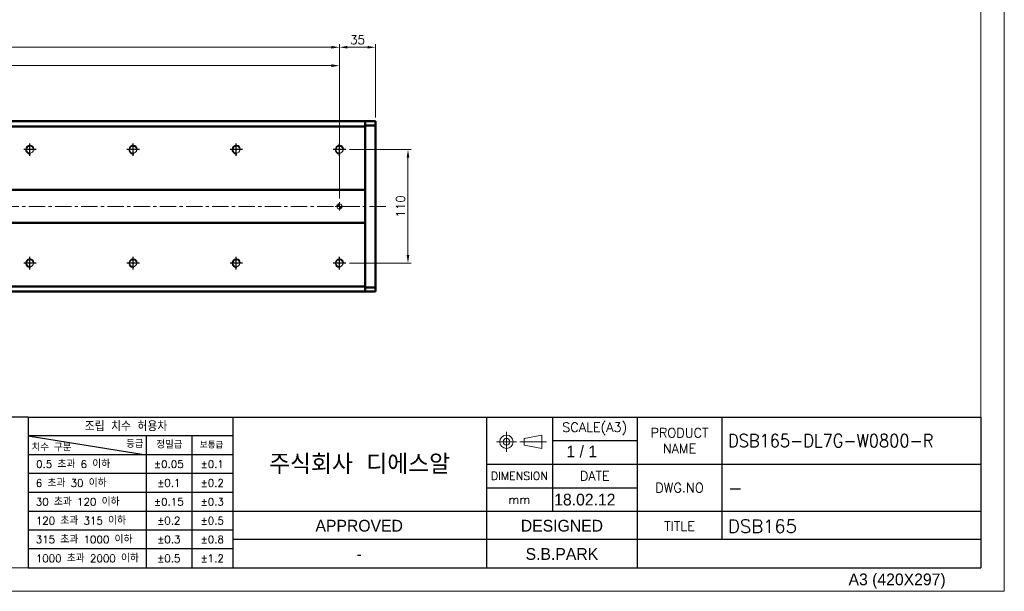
# Model space of a CAD drawing. Header units: millimetres. Extents: x 46891 to 50463, y 6223 to 9884.
# Tile 5 of 7: x 49509 to 50463, y 8529 to 9083. Entities that reach past the tile are written whole.
import ezdxf
from ezdxf.enums import TextEntityAlignment as Align

# ---------------------------------------------------------------- set-up
doc = ezdxf.new("R2010")
doc.units = ezdxf.units.MM
doc.header["$LTSCALE"] = 0.5
doc.linetypes.add('CENTER', pattern=[50.8, 31.75, -6.35, 6.35, -6.35])
doc.layers.get('0').update_dxf_attribs({"lineweight": 20})
doc.layers.add('1', color=1, linetype='CENTER', lineweight=13)
doc.layers.add('외형선(ISO)', color=7, linetype='Continuous', lineweight=50)
for name, color, linetype in [('3', 3, 'Continuous'), ('C', 1, 'CENTER'), ('DIM', 4, 'Continuous')]:
    doc.layers.add(name, color=color, linetype=linetype)
doc.styles.add('ACISOGDT', font='amgdt.shx')
doc.styles.add('DSR TEXT', font='romans.shx', dxfattribs={"bigfont": 'whgtxt.shx'})
doc.styles.get("Standard").update_dxf_attribs({"font": 'romans.shx', "bigfont": 'whgtxt.shx'})
doc.dimstyles.new('DSR', dxfattribs={"dimscale": 2, "dimtxt": 3, "dimasz": 3, "dimexe": 0.5, "dimexo": 0.5, "dimgap": 0.5, "dimtad": 1, "dimdsep": 46, "dimtxsty": 'Standard', "dimcen": 2.5, "dimclrd": 4, "dimclre": 4, "dimclrt": 2, "dimadec": 0, "dimazin": 2, "dimtfac": 1, "dimtmove": 0, "dimatfit": 3, "dimfxl": 0, "dimlwd": -1, "dimlwe": -1, "dimarcsym": 0})

# ---------------------------------------------------------------- blocks, each defined once
blk = doc.blocks.new('A$C13F00394')
for p, q in [((109.11, 28.14), (105.34, 27.43)), ((105.34, 27.43), (105.34, 26.01)), ((109.11, 25.3), (109.11, 28.14)), ((105.34, 26.01), (109.11, 25.3))]:
    blk.add_line(p, q)
for radius in [1.42, 0.71]:
    blk.add_circle((101.56, 26.76), radius)
at = {"layer": '1'}
for p, q in [((101.56, 28.89), (101.56, 24.63)), ((103.69, 26.76), (99.44, 26.76)), ((104.41, 26.76), (110.04, 26.76))]:
    blk.add_line(p, q, dxfattribs=at)
at = {"layer": '3'}
for p, q in [((0, 32), (-207.68, 32)), ((0, 32), (202.32, 32)), ((0, 32), (0, 0)), ((43.43, 32), (43.43, 0)), ((97.32, 32), (97.32, 12)), ((111.32, 32), (111.32, 12)), ((129.32, 32), (129.32, 0)), ((147.32, 32), (147.32, 6)), ((202.32, 32), (202.32, 0)), ((0, 28), (25, 24)), ((43.43, 28), (0, 28)), ((25, 28), (25, 0)), ((34.7, 28), (34.7, 0)), ((111.32, 27), (129.32, 27)), ((43.43, 24), (0, 24)), ((97.32, 22), (202.32, 22)), ((43.43, 20), (0, 20)), ((97.32, 17), (129.32, 17)), ((43.43, 16), (0, 16)), ((0, 12), (129.32, 12)), ((97.32, 12), (97.32, 0)), ((129.32, 12), (202.32, 12)), ((43.43, 8), (0, 8)), ((97.32, 6), (43.43, 6)), ((129.32, 6), (97.32, 6)), ((202.32, 6), (129.32, 6)), ((43.43, 4), (0, 4)), ((0, 0), (202.32, 0))]:
    blk.add_line(p, q, dxfattribs=at)
at = {"color": 0, "style": 'DSR TEXT'}
for s, height, p in [('조립 치수 허용차', 2, (11.97, 29.02)), ('치수 구분', 1.5, (0.69, 24.78)), ('등급', 1.5, (20.77, 25.52)), ('정밀급', 1.5, (27.18, 25.37)), ('보통급', 1.3, (36.41, 25.38)), (' 0.5 초과 6 이하', 1.6, (0.56, 21.19)), (' 6 초과 30 이하', 1.6, (0.49, 17.19)), (' 30 초과 120 이하', 1.6, (0.49, 13.19)), (' 120 초과 315 이하', 1.6, (0.49, 9.19)), (' 315 초과 1000 이하', 1.6, (0.49, 5.19)), (' 1000 초과 2000 이하', 1.6, (0.49, 1.19))]:
    blk.add_text(s, height=height, dxfattribs=at).set_placement(p)
at = {"color": 7, "style": 'ACISOGDT'}
for s, p in [('APPROVED', (70.28, 8.93)), ('DESIGNED', (113.35, 8.93))]:
    blk.add_text(s, height=2.5, dxfattribs=at).set_placement(p, align=Align.MIDDLE_CENTER)
at = {"color": 7, "attachment_point": 5, "style": 'DSR TEXT'}
for s, insert, char_height in [('SCALE(A3)', (120.32, 29.5), 2), ('PRODUCT\\PNAME', (138.32, 27), 2), ('주식회사 디에스알', (70.37, 22), 4.2), ('DIMENSION', (104.32, 19.5), 1.7), ('DATE', (120.32, 19.5), 2), ('DWG.NO', (138.32, 17), 2), ('mm', (104.32, 14.5), 1.8), ('TITLE', (138.32, 8.83), 2)]:
    blk.add_mtext(s, dxfattribs=dict(at, insert=insert, char_height=char_height))
at = {"color": 0, "char_height": 1.6, "attachment_point": 5, "style": 'DSR TEXT'}
for s, insert in [('%%P0.05', (29.85, 22)), ('%%P0.1', (39.07, 22)), ('%%P0.1', (29.85, 18)), ('%%P0.2', (39.07, 18)), ('%%P0.15', (29.85, 14)), ('%%P0.3', (39.07, 14)), ('%%P0.2', (29.85, 10)), ('%%P0.5', (39.07, 10)), ('%%P0.3', (29.85, 6)), ('%%P0.8', (39.07, 6)), ('%%P0.5', (29.85, 2)), ('%%P1.2', (39.07, 2))]:
    blk.add_mtext(s, dxfattribs=dict(at, insert=insert))
blk = doc.blocks.new('A$C1C1952E1')
at = {"color": 1}
blk.add_lwpolyline([(0, 0), (420, 0), (420, 297), (0, 297)], close=True, dxfattribs=at)
at = {"color": 3}
blk.add_lwpolyline([(5, 5), (415, 5), (415, 292), (5, 292)], close=True, dxfattribs=at)
at = {"color": 7, "style": 'ACISOGDT'}
blk.add_text('A3 (420X297)', height=2.5, dxfattribs=at).set_placement((386.91, 1.28))
blk = doc.blocks.new('A$C33E56CC6')
h = blk.add_hatch()
h.set_pattern_fill('ANSI31', color=256, style=0)
h.set_pattern_definition([(45, (-7065.45672, -6508.5399), (-0.0883883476, 0.0883883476), [])])
h.paths.add_polyline_path([(4, 6.5, 0.414214), (1.5, 4), (4, 4)])
h.paths.add_polyline_path([(6.5, 4), (4, 4), (4, 1.5, 0.414214)])
blk.add_circle((4, 4), 2.5)
at = {"layer": '1'}
for p, q in [((0, 4), (8, 4)), ((4, 0), (4, 8))]:
    blk.add_line(p, q, dxfattribs=at)
blk = doc.blocks.new('tap8')
blk.add_circle((0, 0), 3.4)
at = {"layer": 'C', "color": 1, "linetype": 'CENTER'}
for p, q in [((-6.05, 0), (6.05, 0)), ((0, -6.05), (0, 6.05))]:
    blk.add_line(p, q, dxfattribs=at)
at = {"layer": 'DIM', "color": 3}
blk.add_arc((0, 0), 4, 263.84551, 189.43144, dxfattribs=at)
blk = doc.blocks.new('*D85')
at = {"color": 1, "linetype": 'ByBlock'}
for p, q in [((49828.36, 8956.94), (49888.15, 8956.94)), ((49885.15, 8949.14), (49885.15, 8854.74)), ((49828.36, 8846.94), (49888.15, 8846.94))]:
    blk.add_line(p, q, dxfattribs=at)
at = {"color": 1}
for points in [[(49883.85, 8949.14), (49886.45, 8949.14), (49885.15, 8956.94)], [(49883.85, 8854.74), (49886.45, 8854.74), (49885.15, 8846.94)]]:
    blk.add_solid(points, dxfattribs=at)
at = {"layer": 'Defpoints', "color": 0}
for p in [(49824.76, 8956.94), (49824.76, 8846.94), (49885.15, 8846.94)]:
    blk.add_point(p, dxfattribs=at)
at = {"color": 3, "insert": (49877.95, 8901.94), "char_height": 8.4, "attachment_point": 5, "rotation": 90, "style": 'DSR TEXT'}
blk.add_mtext('110', dxfattribs=at)
blk = doc.blocks.new('*D86')
at = {"color": 1, "linetype": 'ByBlock'}
for p, q in [((48818.71, 8909.54), (48818.71, 9041.36)), ((48826.51, 9038.36), (49810.91, 9038.36)), ((49818.71, 8909.54), (49818.71, 9041.36))]:
    blk.add_line(p, q, dxfattribs=at)
at = {"color": 1}
for points in [[(48826.51, 9039.66), (48826.51, 9037.06), (48818.71, 9038.36)], [(49810.91, 9039.66), (49810.91, 9037.06), (49818.71, 9038.36)]]:
    blk.add_solid(points, dxfattribs=at)
at = {"layer": 'Defpoints', "color": 0}
for p in [(49818.71, 9038.36), (48818.71, 8905.94), (49818.71, 8905.94)]:
    blk.add_point(p, dxfattribs=at)
at = {"color": 3, "insert": (49318.71, 9045.56), "char_height": 8.4, "attachment_point": 5, "style": 'DSR TEXT'}
blk.add_mtext('1000%%P0.02', dxfattribs=at)
blk = doc.blocks.new('*D87')
at = {"color": 1, "linetype": 'ByBlock'}
for p, q in [((49818.71, 8966.59), (49818.71, 9059.18)), ((49853.71, 8988.04), (49853.71, 9059.18)), ((49826.51, 9056.18), (49845.91, 9056.18))]:
    blk.add_line(p, q, dxfattribs=at)
at = {"color": 1}
for points in [[(49826.51, 9057.48), (49826.51, 9054.88), (49818.71, 9056.18)], [(49845.91, 9057.48), (49845.91, 9054.88), (49853.71, 9056.18)]]:
    blk.add_solid(points, dxfattribs=at)
at = {"layer": 'Defpoints', "color": 0}
for p in [(49853.71, 9056.18), (49853.71, 8984.44), (49818.71, 8962.99)]:
    blk.add_point(p, dxfattribs=at)
at = {"color": 3, "insert": (49836.21, 9063.38), "char_height": 8.4, "attachment_point": 5, "style": 'DSR TEXT'}
blk.add_mtext('35', dxfattribs=at)
blk = doc.blocks.new('*D88')
at = {"color": 1, "linetype": 'ByBlock'}
for p, q in [((48818.71, 8966.59), (48818.71, 9059.18)), ((49818.71, 8966.59), (49818.71, 9059.18)), ((49810.91, 9056.18), (48826.51, 9056.18))]:
    blk.add_line(p, q, dxfattribs=at)
at = {"color": 1}
for points in [[(48826.51, 9057.48), (48826.51, 9054.88), (48818.71, 9056.18)], [(49810.91, 9057.48), (49810.91, 9054.88), (49818.71, 9056.18)]]:
    blk.add_solid(points, dxfattribs=at)
at = {"layer": 'Defpoints', "color": 0}
for p in [(48818.71, 9056.18), (48818.71, 8962.99), (49818.71, 8962.99)]:
    blk.add_point(p, dxfattribs=at)
at = {"color": 3, "insert": (49318.71, 9063.38), "char_height": 8.4, "attachment_point": 5, "style": 'DSR TEXT'}
blk.add_mtext('10X100PITCH=1000', dxfattribs=at)

msp = doc.modelspace()

# ---------------------------------------------------------------- linework, layer by layer
at = {"layer": '1'}
msp.add_line((49863.71073, 8901.94104), (48673.71073, 8901.94104), dxfattribs=at)
at = {"layer": '3'}
for p in [(50440.31632, 8697.82652), (49517.14175, 8551.81052)]:
    msp.add_line(p, (50440.31632, 8551.81052), dxfattribs=at)
at = {"layer": '외형선(ISO)'}
for p, q in [((48783.71073, 8984.44104), (49843.71073, 8984.44104)), ((49843.71073, 8983.56236), (49843.71073, 8984.44104)), ((49843.71073, 8984.44104), (49843.71073, 8983.56236)), ((49843.71073, 8984.44104), (49853.71073, 8984.44104)), ((49843.71073, 8983.56236), (49843.71073, 8979.44104)), ((49843.71073, 8980.44104), (49843.71073, 8983.56236)), ((49843.71073, 8980.44104), (49853.71073, 8980.44104)), ((49853.71073, 8983.56236), (49853.71073, 8984.44104)), ((49853.71073, 8983.56236), (49853.71073, 8980.44104)), ((49853.71073, 8980.44104), (49853.71073, 8823.44104)), ((48783.71073, 8979.44104), (49843.71073, 8979.44104)), ((49843.71073, 8979.44104), (49843.71073, 8917.94104)), ((49843.71073, 8917.94104), (48783.71073, 8917.94104)), ((49843.71073, 8917.94104), (49843.71073, 8917.08749)), ((49843.71073, 8917.08749), (49843.71073, 8916.73394)), ((49843.71073, 8916.73394), (49843.71073, 8887.14815)), ((49843.71073, 8887.14815), (49843.71073, 8916.73394)), ((48788.71073, 8885.94104), (49843.71073, 8885.94104)), ((49843.71073, 8887.14815), (49843.71073, 8886.7946)), ((49843.71073, 8886.7946), (49843.71073, 8885.94104)), ((49843.71073, 8885.94104), (49843.71073, 8824.44104)), ((49843.71073, 8824.44104), (48788.71073, 8824.44104)), ((48788.71073, 8819.44104), (49843.71073, 8819.44104)), ((49843.71073, 8824.44104), (49843.71073, 8820.31972)), ((49853.71073, 8823.44104), (49843.71073, 8823.44104)), ((49843.71073, 8820.31972), (49843.71073, 8823.44104)), ((49843.71073, 8819.44104), (49843.71073, 8820.31972)), ((49843.71073, 8820.31972), (49843.71073, 8819.44104)), ((49843.71073, 8819.44104), (49853.71073, 8819.44104)), ((49853.71073, 8823.44104), (49853.71073, 8820.31972)), ((49853.71073, 8819.44104), (49853.71073, 8820.31972))]:
    msp.add_line(p, q, dxfattribs=at)

# ---------------------------------------------------------------- block references
at = {"xscale": 4.563000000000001, "yscale": 4.563000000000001, "zscale": 4.563000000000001}
for name, p in [('A$C1C1952E1', (48546.67132, 8528.99552)), ('A$C13F00394', (49517.14175, 8551.81052))]:
    msp.add_blockref(name, p, dxfattribs=at)
at = {"rotation": 90}
for p in [(49518.71073, 8956.94104), (49618.71073, 8956.94104), (49718.71073, 8956.94104), (49818.71073, 8956.94104), (49518.71073, 8846.94104), (49618.71073, 8846.94104), (49718.71073, 8846.94104), (49818.71073, 8846.94104)]:
    msp.add_blockref('tap8', p, dxfattribs=at)
msp.add_blockref('A$C33E56CC6', (49814.71073, 8897.94104))

# ---------------------------------------------------------------- texts
at = {"color": 2, "style": 'DSR TEXT', "width": 0.9}
msp.add_text('DSB165-DL7G-W0800-R', height=12.7764, dxfattribs=at).set_placement((50195.33142, 8668.53961))
at = {"color": 2}
for s, height, style, p in [('1 / 1', 11.4075, 'ACISOGDT', (50038.718, 8658.71509)), ('-', 12.7764, 'DSR TEXT', (50195.33142, 8622.90961)), ('18.02.12', 11.4075, 'ACISOGDT', (50026.86318, 8612.15405)), ('DSB165', 12.7764, 'DSR TEXT', (50195.33142, 8585.60854))]:
    msp.add_text(s, height=height, dxfattribs=dict(at, style=style)).set_placement(p)
at = {"color": 2, "style": 'ACISOGDT'}
for s, p in [('S.B.PARK', (50034.34073, 8565.15819)), ('-', (49837.84282, 8565.15819))]:
    msp.add_text(s, height=11.4075, dxfattribs=at).set_placement(p, align=Align.MIDDLE_CENTER)

# ---------------------------------------------------------------- dimensions: what is measured, and where the dimension line sits
for base, p1, p2, text, picture, middle in [((48818.71073, 9056.17737), (49818.71073, 8962.98801), (48818.71073, 8962.98801), '10X100PITCH=<>', '*D88', (49318.71073, 9063.37737)), ((49818.71073, 9038.36164), (48818.71073, 8905.94104), (49818.71073, 8905.94104), '<>%%P0.02', '*D86', (49318.71073, 9045.56164))]:
    dim = msp.add_linear_dim(base=base, p1=p1, p2=p2, text=text, dimstyle='DSR', override={"dimscale": 3, "dimtxt": 2.8, "dimasz": 2.600136, "dimexe": 1, "dimexo": 1.2, "dimgap": 1, "dimdec": 4, "dimtxsty": 'DSR TEXT', "dimclrd": 1, "dimclre": 1, "dimclrt": 3, "dimtdec": 4, "dimtix": 1})
    dim.commit()
    dim.dimension.update_dxf_attribs({"geometry": picture, "text_midpoint": middle})
dim = msp.add_linear_dim(base=(49853.71073, 9056.17737), p1=(49818.71073, 8962.98801), p2=(49853.71073, 8984.44104), dimstyle='DSR', override={"dimscale": 3, "dimtxt": 2.8, "dimasz": 2.600136, "dimexe": 1, "dimexo": 1.2, "dimgap": 1, "dimdec": 4, "dimtxsty": 'DSR TEXT', "dimclrd": 1, "dimclre": 1, "dimclrt": 3, "dimtdec": 4, "dimtix": 1})
dim.commit()
dim.dimension.update_dxf_attribs({"geometry": '*D87', "text_midpoint": (49836.21073, 9063.37737)})
dim = msp.add_linear_dim(base=(49885.1497, 8846.94104), p1=(49824.7577, 8956.94104), p2=(49824.7577, 8846.94104), angle=90, dimstyle='DSR', override={"dimscale": 3, "dimtxt": 2.8, "dimasz": 2.600136, "dimexe": 1, "dimexo": 1.2, "dimgap": 1, "dimdec": 4, "dimtxsty": 'DSR TEXT', "dimclrd": 1, "dimclre": 1, "dimclrt": 3, "dimtdec": 4, "dimtix": 1})
dim.commit()
dim.dimension.update_dxf_attribs({"geometry": '*D85', "text_midpoint": (49877.9497, 8901.94104)})

doc.saveas('drawing.dxf')
